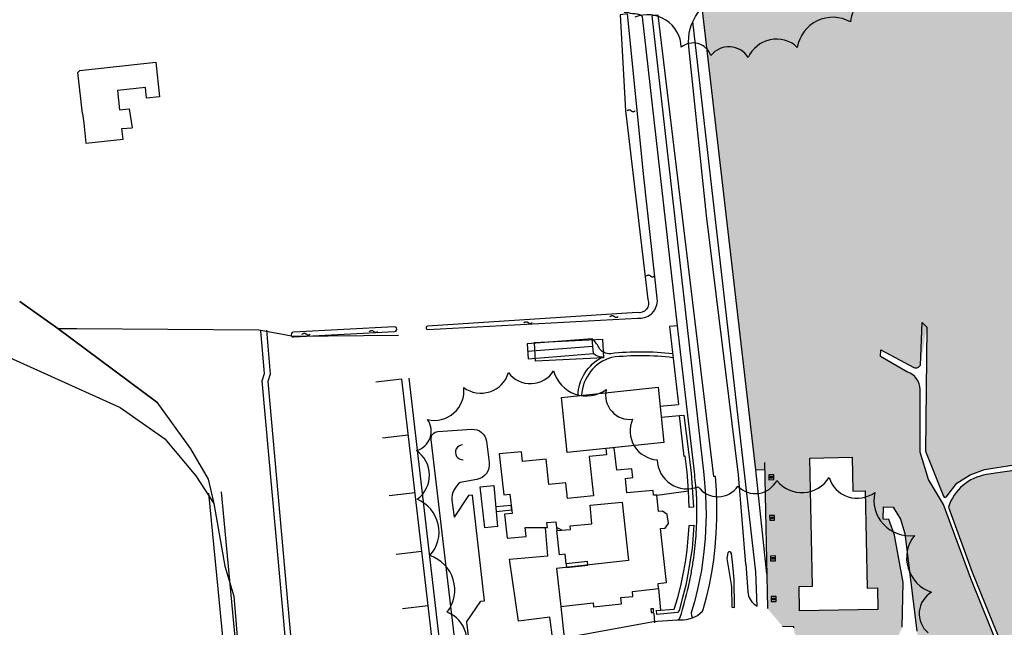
# Model space of a CAD drawing. Header units: metres. Extents: x 89795 to 94000, y 463250 to 466585.
# Tile 221 of 243: x 91617 to 91880, y 465627 to 465790. Entities that reach past the tile are written whole.
import ezdxf

# ---------------------------------------------------------------- set-up
doc = ezdxf.new("R2010")
doc.units = ezdxf.units.M
doc.layers.add('96.0_forest', color=71, linetype='Continuous')
doc.layers.add('XXX_Background', color=3, linetype='Continuous')
doc.layers.add('96.0_groen noord H', color=7, linetype='Continuous', true_color=0xb6b449)

msp = doc.modelspace()

# ---------------------------------------------------------------- hatches: boundary and pattern name
at = {"layer": '96.0_groen noord H'}
h = msp.add_hatch(color=256, dxfattribs=at)
edge = h.paths.add_edge_path()
edge.add_line((91816.19, 465669.59), (91813.83, 465669.47))
edge.add_line((91813.83, 465669.47), (91799.49, 465792.97))
edge.add_arc((91808.99, 465783.85), 13.17, 102.1708, 136.1658, ccw=False)
edge.add_line((91806.21, 465796.72), (91902.51, 465837.61))
edge.add_line((91902.51, 465837.61), (91926.25, 465848.86))
edge.add_line((91926.25, 465848.86), (91937, 465853.09))
edge.add_line((91937, 465853.09), (91955.18, 465857.7))
edge.add_line((91955.18, 465857.7), (91995.99, 465861.25))
edge.add_line((91995.99, 465861.25), (92028.47, 465863.67))
edge.add_line((92028.47, 465863.67), (92043.23, 465864.77))
edge.add_line((92043.23, 465864.77), (92043.3, 465863.74))
edge.add_line((92043.3, 465863.74), (92045.15, 465863.7))
edge.add_line((92045.15, 465863.7), (92053.97, 465861.72))
edge.add_line((92053.97, 465861.72), (92054.22, 465857.2))
edge.add_line((92054.22, 465857.2), (92054.52, 465851.99))
edge.add_line((92054.52, 465851.99), (92058.04, 465852.19))
edge.add_line((92058.04, 465852.19), (92058, 465852.79))
edge.add_line((92058, 465852.79), (92061.35, 465853.09))
edge.add_line((92061.35, 465853.09), (92061.4, 465852.47))
edge.add_line((92061.4, 465852.47), (92063.34, 465852.64))
edge.add_line((92063.34, 465852.64), (92063.18, 465854.59))
edge.add_line((92063.18, 465854.59), (92063.78, 465854.64))
edge.add_line((92063.78, 465854.64), (92065.57, 465854.86))
edge.add_line((92065.57, 465854.86), (92097.39, 465820.25))
edge.add_line((92097.39, 465820.25), (92109.29, 465811.24))
edge.add_arc((92108.3, 465810.3), 1.37, -46.5863, 43.414, ccw=False)
edge.add_line((92109.24, 465809.3), (92111.4, 465806.82))
edge.add_arc((92112.28, 465806.16), 1.1, 40.5704, 143.3503, ccw=False)
edge.add_line((92113.12, 465806.88), (92134.72, 465781.64))
edge.add_arc((92133.57, 465780.95), 1.35, -48.2155, 31.0464, ccw=False)
edge.add_line((92134.47, 465779.94), (92136.63, 465777.47))
edge.add_arc((92137.45, 465776.49), 1.27, 38.2441, 129.9229, ccw=False)
edge.add_line((92138.45, 465777.28), (92170.02, 465737.22))
edge.add_arc((92168.85, 465736.8), 1.24, -55.3215, 19.6197, ccw=False)
edge.add_line((92169.56, 465735.78), (92171.66, 465733.15))
edge.add_line((92171.66, 465733.15), (92171.67, 465733.15))
edge.add_line((92171.67, 465733.15), (92171.79, 465733.24))
edge.add_arc((92172.4, 465731.83), 1.53, 38.0822, 113.65, ccw=False)
edge.add_line((92173.61, 465732.78), (92199.85, 465699.29))
edge.add_line((92199.85, 465699.29), (92199.31, 465698.89))
edge.add_line((92199.31, 465698.89), (92210.32, 465685.61))
edge.add_line((92210.32, 465685.61), (92201.35, 465678.53))
edge.add_line((92201.35, 465678.53), (92196.59, 465678.59))
edge.add_line((92196.59, 465678.59), (92187.8, 465678.04))
edge.add_line((92187.8, 465678.04), (92186.7, 465679.77))
edge.add_line((92186.7, 465679.77), (92183.63, 465681.28))
edge.add_line((92183.63, 465681.28), (92181.38, 465681.49))
edge.add_arc((92176.14, 465681.61), 5.25, 271.7312, 358.7158, ccw=False)
edge.add_line((92176.3, 465676.36), (92084.7, 465673.6))
edge.add_arc((92080.77, 465655.49), 18.53, 77.7465, 135.0313)
edge.add_arc((92052.97, 465683.25), 20.76, 269.4039, 315.0313, ccw=False)
edge.add_line((92052.76, 465662.5), (92046.45, 465662.56))
edge.add_line((92046.45, 465662.56), (92035.41, 465661.24))
edge.add_line((92035.41, 465661.24), (92029.88, 465660.13))
edge.add_line((92029.88, 465660.13), (92027.56, 465660.46))
edge.add_line((92027.56, 465660.46), (92023.7, 465660.57))
edge.add_line((92023.7, 465660.57), (92019.72, 465659.8))
edge.add_line((92019.72, 465659.8), (92014.42, 465657.92))
edge.add_line((92014.42, 465657.92), (92012.54, 465656.15))
edge.add_line((92012.54, 465656.15), (92011.38, 465653.18))
edge.add_line((92011.38, 465653.18), (92011.58, 465650.3))
edge.add_line((92011.58, 465650.3), (92018.69, 465546.61))
edge.add_line((92018.69, 465546.61), (92018.17, 465544.18))
edge.add_line((92018.17, 465544.18), (91975.1, 465510.86))
edge.add_line((91975.1, 465510.86), (91964.16, 465500.99))
edge.add_line((91964.16, 465500.99), (91962.48, 465498.75))
edge.add_line((91962.48, 465498.75), (91961.3, 465496.01))
edge.add_line((91961.3, 465496.01), (91960.37, 465493.52))
edge.add_line((91960.37, 465493.52), (91959.72, 465490.54))
edge.add_line((91959.72, 465490.54), (91959.52, 465487.32))
edge.add_line((91959.52, 465487.32), (91958.91, 465483.9))
edge.add_line((91958.91, 465483.9), (91930.75, 465488.89))
edge.add_line((91930.75, 465488.89), (91910.73, 465490.39))
edge.add_arc((91910.92, 465493.66), 3.28, 178.7661, 266.7966, ccw=False)
edge.add_line((91907.64, 465493.73), (91907.87, 465504.23))
edge.add_line((91907.87, 465504.23), (91908.29, 465506.65))
edge.add_line((91908.29, 465506.65), (91909.63, 465510.08))
edge.add_line((91909.63, 465510.08), (91911.72, 465514.01))
edge.add_line((91911.72, 465514.01), (91913.63, 465516.07))
edge.add_line((91913.63, 465516.07), (91915.91, 465517.28))
edge.add_line((91915.91, 465517.28), (91914.06, 465520.89))
edge.add_arc((91917.11, 465522.78), 3.59, 97.1256, 211.7356, ccw=False)
edge.add_line((91916.67, 465526.34), (91919.5, 465526.7))
edge.add_line((91919.5, 465526.7), (91928.5, 465526.89))
edge.add_arc((91928.48, 465523.77), 3.12, 28.6325, 89.7134, ccw=False)
edge.add_arc((91955.83, 465538.7), 28.03, 208.6317, 226.0838)
edge.add_arc((91946.49, 465528.99), 14.56, 226.0838, 276.2575)
edge.add_line((91948.07, 465514.51), (91951.72, 465514.91))
edge.add_line((91951.72, 465514.91), (91961.48, 465516.37))
edge.add_line((91961.48, 465516.37), (91973.07, 465519.29))
edge.add_line((91973.07, 465519.29), (92002.79, 465538.5))
edge.add_arc((91989.85, 465548.67), 16.46, 321.866, 344.7632)
edge.add_arc((91972.12, 465553.5), 34.84, 344.7601, 368.4941)
edge.add_arc((91987.05, 465555.73), 19.74, 8.4939, 46.0665)
edge.add_arc((91991.13, 465559.96), 13.86, 46.0665, 93.5341)
edge.add_arc((91989.61, 465584.49), 10.71, 225.884, 273.5345, ccw=False)
edge.add_line((91982.16, 465576.8), (91979.53, 465579.35))
edge.add_line((91979.53, 465579.35), (91973.5, 465588.59))
edge.add_line((91973.5, 465588.59), (91975.04, 465589.63))
edge.add_line((91975.04, 465589.63), (91980.39, 465581.72))
edge.add_line((91980.39, 465581.72), (91993.32, 465590.47))
edge.add_line((91993.32, 465590.47), (91991.79, 465592.74))
edge.add_line((91991.79, 465592.74), (91992.39, 465595.83))
edge.add_line((91992.39, 465595.83), (92002.46, 465593.86))
edge.add_line((92002.46, 465593.86), (92010.11, 465599.01))
edge.add_line((92010.11, 465599.01), (92004.99, 465606.38))
edge.add_line((92004.99, 465606.38), (92008.3, 465608.61))
edge.add_line((92008.3, 465608.61), (92004.89, 465613.52))
edge.add_line((92004.89, 465613.52), (92008.16, 465615.73))
edge.add_line((92008.16, 465615.73), (92004.93, 465620.26))
edge.add_line((92004.93, 465620.26), (92011.53, 465624.71))
edge.add_line((92011.53, 465624.71), (92011.14, 465634.78))
edge.add_line((92011.14, 465634.78), (91996.26, 465643.78))
edge.add_line((91996.26, 465643.78), (91977.41, 465631.1))
edge.add_line((91977.41, 465631.1), (91975.44, 465621.03))
edge.add_line((91975.44, 465621.03), (91972.17, 465621.73))
edge.add_line((91972.17, 465621.73), (91969.33, 465625.92))
edge.add_line((91969.33, 465625.92), (91956.39, 465617.16))
edge.add_line((91956.39, 465617.16), (91961.83, 465609.14))
edge.add_line((91961.83, 465609.14), (91960.12, 465607.98))
edge.add_line((91960.12, 465607.98), (91961.21, 465606.27))
edge.add_line((91961.21, 465606.27), (91963.93, 465602.25))
edge.add_line((91963.93, 465602.25), (91953.93, 465595.48))
edge.add_line((91953.93, 465595.48), (91956.59, 465591.54))
edge.add_line((91956.59, 465591.54), (91955.56, 465590.85))
edge.add_line((91955.56, 465590.85), (91954.33, 465591.09))
edge.add_line((91954.33, 465591.09), (91954.1, 465589.9))
edge.add_line((91954.1, 465589.9), (91944.96, 465604.03))
edge.add_line((91944.96, 465604.03), (91946.39, 465604.96))
edge.add_line((91946.39, 465604.96), (91914.83, 465653.73))
edge.add_line((91914.83, 465653.73), (91894.01, 465640.26))
edge.add_line((91894.01, 465640.26), (91896.79, 465635.96))
edge.add_line((91896.79, 465635.96), (91879.29, 465623.11))
edge.add_line((91879.29, 465623.11), (91871.6, 465642.15))
edge.add_line((91871.6, 465642.15), (91865.26, 465659.5))
edge.add_arc((91877.29, 465655.72), 12.61, 98.3961, 162.5725, ccw=False)
edge.add_line((91875.45, 465668.2), (91899.3, 465671.72))
edge.add_line((91899.3, 465671.72), (91934.6, 465671.11))
edge.add_line((91934.6, 465671.11), (91933.72, 465665.61))
edge.add_line((91933.72, 465665.61), (91931.83, 465660.12))
edge.add_arc((91952.34, 465648.18), 23.73, 149.7901, 207.9136)
edge.add_line((91931.37, 465637.07), (91935.88, 465628.56))
edge.add_line((91935.88, 465628.56), (91942.05, 465620.11))
edge.add_line((91942.05, 465620.11), (91942.86, 465620.7))
edge.add_line((91942.86, 465620.7), (91932.21, 465637.7))
edge.add_arc((91965.13, 465647.93), 34.46, 160.0428, 197.2658, ccw=False)
edge.add_line((91932.73, 465659.69), (91934.81, 465665.43))
edge.add_line((91934.81, 465665.43), (91935.94, 465671.11))
edge.add_line((91935.94, 465671.11), (91971.81, 465671.11))
edge.add_line((91971.81, 465671.11), (92018.91, 465672.89))
edge.add_line((92018.91, 465672.89), (92066.09, 465681.54))
edge.add_line((92066.09, 465681.54), (92104.97, 465690.4))
edge.add_arc((92102.53, 465701.14), 11.02, 282.8358, 341.5652)
edge.add_line((92112.98, 465697.66), (92115.57, 465705.43))
edge.add_line((92115.57, 465705.43), (92114.43, 465739.55))
edge.add_line((92114.43, 465739.55), (92114.34, 465740.39))
edge.add_line((92114.34, 465740.39), (92122.51, 465742.83))
edge.add_line((92122.51, 465742.83), (92121.88, 465745.11))
edge.add_line((92121.88, 465745.11), (92115.28, 465742.85))
edge.add_arc((92114.32, 465745.64), 2.95, 213.2451, 288.9418, ccw=False)
edge.add_line((92111.85, 465744.02), (92104.66, 465754.98))
edge.add_line((92104.66, 465754.98), (92101.63, 465757.61))
edge.add_line((92101.63, 465757.61), (92072.15, 465771.42))
edge.add_line((92072.15, 465771.42), (92047.68, 465800.99))
edge.add_arc((92048.7, 465801.81), 1.31, 147.9954, 218.8112, ccw=False)
edge.add_line((92047.59, 465802.5), (92054.97, 465814.31))
edge.add_line((92054.97, 465814.31), (92055.29, 465815.84))
edge.add_line((92055.29, 465815.84), (92054.71, 465820.07))
edge.add_arc((92053.75, 465819.94), 0.968, 7.9252, 93.7322)
edge.add_line((92053.68, 465820.9), (92030.33, 465819.38))
edge.add_line((92030.33, 465819.38), (92016.36, 465818.05))
edge.add_arc((92016.32, 465818.49), 0.442, 133.3825, 275.4261, ccw=False)
edge.add_line((92016.01, 465818.82), (92024.02, 465826.39))
edge.add_line((92024.02, 465826.39), (92028.5, 465829.39))
edge.add_arc((92035.71, 465822.8), 9.78, 93.6458, 137.5803, ccw=False)
edge.add_line((92035.09, 465832.55), (92060.78, 465834.19))
edge.add_line((92060.78, 465834.19), (92060.69, 465835.69))
edge.add_line((92060.69, 465835.69), (92034.39, 465834.01))
edge.add_line((92034.39, 465834.01), (92031.17, 465832.93))
edge.add_line((92031.17, 465832.93), (92024.2, 465828.37))
edge.add_line((92024.2, 465828.37), (92015.48, 465820.37))
edge.add_arc((92015.21, 465820.65), 0.389, 185.461, 313.3838, ccw=False)
edge.add_line((92014.82, 465820.62), (92013.65, 465832.89))
edge.add_line((92013.65, 465832.89), (92012.16, 465832.75))
edge.add_line((92012.16, 465832.75), (92013.5, 465818.74))
edge.add_arc((92012.54, 465818.65), 0.96, -84.5685, 5.4609, ccw=False)
edge.add_line((92012.63, 465817.7), (91998.79, 465816.38))
edge.add_line((91998.79, 465816.38), (91971.95, 465816.03))
edge.add_arc((91971.97, 465814.53), 1.5, 90.7554, 179.2579)
edge.add_line((91970.47, 465814.55), (91969.93, 465773.26))
edge.add_line((91969.93, 465773.26), (91971.43, 465773.24))
edge.add_line((91971.43, 465773.24), (91971.95, 465813.47))
edge.add_arc((91973.04, 465813.46), 1.09, 90.7556, 179.2583, ccw=False)
edge.add_line((91973.03, 465814.55), (91998.94, 465814.89))
edge.add_line((91998.94, 465814.89), (92013.6, 465816.28))
edge.add_line((92013.6, 465816.28), (92013.73, 465800.4))
edge.add_line((92013.73, 465800.4), (92015.23, 465800.37))
edge.add_line((92015.23, 465800.37), (92015.87, 465816.5))
edge.add_line((92015.87, 465816.5), (92053.24, 465819.11))
edge.add_line((92053.24, 465819.11), (92053.58, 465814.91))
edge.add_line((92053.58, 465814.91), (92045.04, 465801.51))
edge.add_line((92045.04, 465801.51), (92029.62, 465794.65))
edge.add_line((92029.62, 465794.65), (92030.23, 465793.28))
edge.add_line((92030.23, 465793.28), (92045.63, 465800.13))
edge.add_arc((92045.98, 465799.34), 0.858, 38.8133, 113.9865, ccw=False)
edge.add_line((92046.64, 465799.88), (92069.19, 465771.85))
edge.add_line((92069.19, 465771.85), (92071.4, 465770.12))
edge.add_line((92071.4, 465770.12), (92100.46, 465756.51))
edge.add_line((92100.46, 465756.51), (92103.74, 465753.66))
edge.add_line((92103.74, 465753.66), (92111.89, 465741.22))
edge.add_arc((92111.48, 465740.96), 0.487, -78.6326, 33.2453, ccw=False)
edge.add_line((92111.58, 465740.48), (92101.52, 465738.45))
edge.add_line((92101.52, 465738.45), (92101.7, 465736.95))
edge.add_line((92101.7, 465736.95), (92102.44, 465737.06))
edge.add_line((92102.44, 465737.06), (92112.45, 465738.66))
edge.add_arc((92112.52, 465738.21), 0.455, 1.9094, 99.088, ccw=False)
edge.add_line((92112.97, 465738.23), (92113, 465737.46))
edge.add_line((92113, 465737.46), (92114.06, 465705.64))
edge.add_line((92114.06, 465705.64), (92112.05, 465699.63))
edge.add_arc((92100.36, 465703.53), 12.33, 282.8358, 341.5653, ccw=False)
edge.add_line((92103.1, 465691.51), (92096.8, 465690.07))
edge.add_arc((92096.68, 465690.59), 0.526, 190.7311, 282.8355, ccw=False)
edge.add_line((92096.16, 465690.49), (92094.85, 465697.44))
edge.add_line((92094.85, 465697.44), (92094.04, 465707.25))
edge.add_line((92094.04, 465707.25), (92092.46, 465706.82))
edge.add_line((92092.46, 465706.82), (92093.37, 465697.16))
edge.add_line((92093.37, 465697.16), (92094.54, 465691.02))
edge.add_arc((92093.12, 465690.72), 1.45, -78.2496, 11.8178, ccw=False)
edge.add_line((92093.41, 465689.3), (92043.62, 465678.95))
edge.add_arc((92043.54, 465679.34), 0.402, 163.9976, 280.3883, ccw=False)
edge.add_line((92043.16, 465679.45), (92043.37, 465680.21))
edge.add_line((92043.37, 465680.21), (92046.44, 465690.89))
edge.add_arc((92042.56, 465692), 4.04, 343.9944, 391.2183)
edge.add_line((92046.01, 465694.09), (92040.4, 465703.36))
edge.add_line((92040.4, 465703.36), (92039.11, 465702.58))
edge.add_line((92039.11, 465702.58), (92044.32, 465693.99))
edge.add_arc((92040.61, 465691.74), 4.33, -16.0055, 31.2185, ccw=False)
edge.add_line((92044.78, 465690.55), (92041.94, 465680.65))
edge.add_arc((92038.51, 465681.64), 3.57, 280.3842, 343.9945, ccw=False)
edge.add_line((92039.16, 465678.13), (92018.64, 465674.37))
edge.add_line((92018.64, 465674.37), (91980.6, 465672.94))
edge.add_arc((91980.49, 465675.75), 2.81, 191.2295, 272.1694, ccw=False)
edge.add_line((91977.74, 465675.2), (91977.19, 465677.95))
edge.add_line((91977.19, 465677.95), (91976.36, 465688.07))
edge.add_line((91976.36, 465688.07), (91974.92, 465686.85))
edge.add_line((91974.92, 465686.85), (91975.72, 465677.66))
edge.add_arc((91971.85, 465676.62), 4.01, -90.5619, 15.0239, ccw=False)
edge.add_line((91971.81, 465672.61), (91900.91, 465673.31))
edge.add_line((91900.91, 465673.31), (91893.53, 465672.44))
edge.add_arc((91893.5, 465672.7), 0.254, 158.052, 277.7643, ccw=False)
edge.add_line((91893.26, 465672.79), (91893.68, 465673.83))
edge.add_line((91893.68, 465673.83), (91898.71, 465686.31))
edge.add_line((91898.71, 465686.31), (91897.32, 465686.87))
edge.add_line((91897.32, 465686.87), (91891.63, 465672.77))
edge.add_arc((91890.55, 465673.23), 1.18, 278.8586, 336.9606, ccw=False)
edge.add_line((91890.73, 465672.06), (91874.91, 465669.6))
edge.add_line((91874.91, 465669.6), (91871.06, 465668.12))
edge.add_line((91871.06, 465668.12), (91867.45, 465665.95))
edge.add_line((91867.45, 465665.95), (91864.89, 465662.51))
edge.add_arc((91864.41, 465662.65), 0.5, 201.8198, 344.0962, ccw=False)
edge.add_line((91863.94, 465662.46), (91859.14, 465674.47))
edge.add_line((91859.14, 465674.47), (91859.47, 465707.64))
edge.add_line((91859.47, 465707.64), (91857.75, 465697.49))
edge.add_arc((91856.61, 465697.94), 1.22, 242.0726, 338.7606, ccw=False)
edge.add_line((91856.04, 465696.86), (91847.18, 465701.55))
edge.add_line((91847.18, 465701.55), (91847.1, 465699.75))
edge.add_line((91847.1, 465699.75), (91854.35, 465695.6))
edge.add_arc((91852.75, 465690.95), 4.91, 0.0106, 71.0407, ccw=False)
edge.add_line((91857.67, 465690.95), (91857.67, 465674.17))
edge.add_line((91857.67, 465674.17), (91859.92, 465666.88))
edge.add_line((91859.92, 465666.88), (91863.91, 465660.23))
edge.add_line((91863.91, 465660.23), (91871.2, 465640.44))
edge.add_line((91871.2, 465640.44), (91879.33, 465620.36))
edge.add_arc((91876, 465620.22), 3.33, -100.5286, 2.4541, ccw=False)
edge.add_line((91875.39, 465616.94), (91863.41, 465619.17))
edge.add_arc((91865.3, 465627.48), 8.53, 187.0881, 257.1869, ccw=False)
edge.add_line((91856.84, 465626.43), (91853.6, 465652.46))
edge.add_line((91853.6, 465652.46), (91852.46, 465656.29))
edge.add_line((91852.46, 465656.29), (91850.51, 465659.54))
edge.add_line((91850.51, 465659.54), (91847.89, 465659.58))
edge.add_line((91847.89, 465659.58), (91847.83, 465656.28))
edge.add_line((91847.83, 465656.28), (91849.36, 465656.26))
edge.add_line((91849.36, 465656.26), (91850.84, 465652.02))
edge.add_line((91850.84, 465652.02), (91853.12, 465639.35))
edge.add_line((91853.12, 465639.35), (91852.85, 465627.42))
edge.add_line((91852.85, 465627.42), (91852.05, 465625.45))
edge.add_line((91852.05, 465625.45), (91850.57, 465624.02))
edge.add_line((91850.57, 465624.02), (91848.55, 465623.56))
edge.add_line((91848.55, 465623.56), (91846.23, 465623.63))
edge.add_line((91846.23, 465623.63), (91826.74, 465624.17))
edge.add_line((91826.74, 465624.17), (91825.31, 465624.6))
edge.add_line((91825.31, 465624.6), (91824.17, 465625.75))
edge.add_line((91824.17, 465625.75), (91823.84, 465627.28))
edge.add_line((91823.84, 465627.28), (91823.84, 465627.63))
edge.add_line((91823.84, 465627.63), (91820.91, 465627.71))
edge.add_line((91820.91, 465627.71), (91816.89, 465632.45))
edge.add_line((91816.89, 465632.45), (91816.19, 465669.59))
edge.add_line((91816.19, 465669.59), (91816.19, 465669.59))
h.paths.add_polyline_path([(91828.22, 465672.6), (91839.53, 465672.85), (91839.69, 465663.8), (91842.98, 465663.85), (91843.51, 465637.87), (91846.33, 465637.95), (91846.41, 465632.22), (91825.49, 465631.86), (91825.37, 465638.33), (91828.93, 465638.39)], flags=16)
h.paths.add_polyline_path([(91939.34, 465820.2), (91938.48, 465821.69), (91935.35, 465819.89), (91934.26, 465821.79), (91942.58, 465826.57), (91937.21, 465835.93), (91931.93, 465832.9), (91930.77, 465834.91), (91924.94, 465831.57), (91927.48, 465827.15), (91926.85, 465826.79), (91929.04, 465822.99), (91931.45, 465824.38), (91935.21, 465817.83)], flags=16)
h.paths.add_polyline_path([(91951.03, 465854.17), (91951.39, 465850.89), (91942.13, 465848.53), (91927.87, 465843.83), (91916.15, 465838.65), (91899.75, 465831.16), (91845.84, 465807.98), (91831.61, 465800.66), (91830.28, 465804.04), (91878.7, 465824.67), (91917.09, 465842.04)], flags=16)
h.paths.add_polyline_path([(92048.4, 465862.02), (92050.08, 465861.75), (92050.06, 465858.91), (92045.05, 465858.12), (92029.49, 465857), (91958.42, 465852.26), (91956.91, 465852.28), (91955.5, 465853.38), (91955.66, 465854.95), (92038.24, 465861.64)], flags=16)
h.paths.add_polyline_path([(92092.54, 465810.35), (92091.93, 465817.34), (92091.55, 465817.3), (92091.34, 465819.79), (92083.77, 465819.13), (92083.86, 465818.15), (92078.07, 465817.64), (92078.95, 465807.5), (92079.04, 465807.51), (92085.06, 465808.03), (92084.92, 465809.69)], flags=16)
h.paths.add_polyline_path([(92128.1, 465760.97), (92125.57, 465758.98), (92122.51, 465762.89), (92125.04, 465764.87)], flags=16)
h.paths.add_polyline_path([(92141.21, 465767.64), (92133.23, 465761.37), (92132.27, 465762.6), (92129.81, 465760.67), (92125.98, 465765.54), (92127.47, 465766.7), (92126.69, 465767.7), (92127.68, 465768.47), (92128.41, 465767.54), (92133.63, 465771.65), (92135.07, 465769.82), (92137.81, 465771.97)], flags=16)
h.paths.add_polyline_path([(92136.8, 465734.59), (92143.94, 465734.59), (92143.94, 465728.11), (92136.77, 465728.11)], flags=16)
h.paths.add_polyline_path([(92165.66, 465723.74), (92165.62, 465725.22), (92164.58, 465725.88), (92164.55, 465727.18), (92160.21, 465727.1), (92160.09, 465729.07), (92149.89, 465728.7), (92149.98, 465724.27), (92153.53, 465724.24), (92153.56, 465723.39), (92149.91, 465723.21), (92149.95, 465716.47), (92152.57, 465716.53), (92152.59, 465716.28), (92159.48, 465716.42), (92159.54, 465716.17), (92161.13, 465714.67), (92163.18, 465714.66), (92164.73, 465716.36), (92164.64, 465723.07)], flags=16)

# ---------------------------------------------------------------- linework, layer by layer
at = {"layer": '96.0_forest'}
for points in [[(91848.26, 465795, 0.520567), (91839.08, 465789.14, 0.520567), (91824.88, 465782.36, 0.520567), (91811.79, 465779.61, 0.520567), (91801.78, 465780.19, 0.520567), (91793.89, 465782.39, 0.520567), (91781.48, 465790.41, 0.520567)], [(91734.63, 465618.7, 0.520567), (91731.33, 465631.43, 0.520567), (91726.72, 465646.56, 0.520567), (91723.33, 465661.61, 0.520567), (91723.15, 465674.62, 0.520567), (91726.11, 465682.92, 0.520567), (91735.77, 465691.49, 0.520567), (91747.72, 465695.45, 0.520567), (91759.78, 465695.9, 0.520567), (91773.83, 465690.91, 0.520567), (91780.88, 465683, 0.520567), (91787.43, 465672.17, 0.520567), (91798.4, 465664.98, 0.520567), (91809.03, 465665.15, 0.520567), (91819.41, 465666.65, 0.520567), (91833.39, 465667.46, 0.520567), (91845.55, 465663.44, 0.520567), (91856.15, 465651.96, 0.520567), (91860.73, 465636.79, 0.520567), (91859.8, 465625.97, 0.520567)]]:
    msp.add_lwpolyline(points, format="xyb", dxfattribs=at)
at = {"layer": 'XXX_Background'}
for p, q in [((91858.24, 465708.87), (91859.47, 465707.64)), ((91847.1, 465699.75), (91847.18, 465701.55))]:
    msp.add_line(p, q, dxfattribs=at)
for points in [[(91811.1, 465644.31), (91809.19, 465668.15), (91800.59, 465737.41), (91795.89, 465782.49, -0.382722), (91806.21, 465796.72), (91902.51, 465837.61), (91926.25, 465848.86), (91937, 465853.09), (91955.18, 465857.7), (91995.99, 465861.25), (92028.47, 465863.67), (92043.23, 465864.77), (92046, 465864.93), (92050.34, 465863.48), (92061.76, 465864.3, -0.388307), (92063.75, 465862.72)], [(91784.95, 465714.99, -0.608808), (91782.08, 465711.5), (91726.1, 465707.84, 1.009387), (91726.16, 465707.01), (91782.16, 465710, 0.433111), (91787.52, 465714.54), (91783.86, 465747.74), (91779.52, 465791.33), (91777.55, 465791.02), (91778.98, 465765.51), (91784.95, 465714.99)], [(91676.36, 465607.94), (91686.59, 465609.83, 0.386993), (91689.15, 465613.21), (91681.91, 465693.29), (91682.56, 465695.25), (91681.58, 465706.63)], [(91683.07, 465706.76), (91684.08, 465695.07), (91683.42, 465693.11), (91690.2, 465617.29, 0.461616), (91697.63, 465612.02), (91733.89, 465619.41)], [(91847.18, 465701.55), (91856.04, 465696.86, 0.448831), (91857.75, 465697.49), (91858.24, 465708.87)], [(91859.47, 465707.64), (91859.14, 465674.47), (91863.94, 465662.46, 0.715115), (91864.89, 465662.51), (91867.45, 465665.95), (91871.06, 465668.12), (91874.91, 465669.6), (91890.73, 465672.06, 0.259092), (91891.63, 465672.77), (91897.32, 465686.87)], [(91791.57, 465700.46, 0.057239), (91775.04, 465700.52, -0.311184), (91771.82, 465702.25, 0.088983), (91770.09, 465704.51)], [(91766.3, 465689.3, -0.272211), (91772.83, 465699.63, -0.201872), (91770.4, 465700.53)], [(91791.68, 465699.44, 0.057752), (91775.24, 465699.54, 0.314869), (91767.25, 465689.4)], [(91879.33, 465620.36), (91871.2, 465640.44), (91863.91, 465660.23), (91859.92, 465666.88), (91857.67, 465674.17), (91857.67, 465690.95, 0.320247), (91854.35, 465695.6), (91847.1, 465699.75)], [(91792.64, 465629.37, 0.326547), (91793.63, 465630.13, 0.008638), (91795.83, 465638.25, 0.023375), (91796.52, 465641.63, -0.004671), (91797.09, 465645.04, 0.023375), (91797.52, 465648.46, -0.004671), (91797.83, 465651.89, 0.023375), (91798, 465655.33, -0.002104), (91798.04, 465659.44, 0.032691), (91797.7, 465665.99, -0.011235), (91797.42, 465668.96), (91795.31, 465687.13)], [(91733.89, 465619.41), (91727.08, 465677.58, -0.429), (91728.86, 465679.72), (91737.94, 465680.32, -0.396357), (91741.84, 465677.11), (91742.57, 465671.43, -0.397773), (91739.28, 465666.91), (91734.86, 465666.09, 0.254182), (91732.62, 465661.42), (91733.18, 465656.82)], [(91735.49, 465676.16, 1), (91735.65, 465672.16, 1)], [(91899.3, 465671.72), (91875.45, 465668.2, 0.287579), (91865.26, 465659.5), (91871.6, 465642.15), (91880.29, 465620.65)], [(91667.59, 465663.26), (91672.87, 465609.36), (91674.65, 465556.58, -0.100675), (91673.11, 465547.43)], [(91673.34, 465534.25, 0.075062), (91678.1, 465557), (91676.11, 465609.58), (91671.06, 465663.58)], [(91852.85, 465627.42), (91853.12, 465639.35), (91850.84, 465652.02), (91849.36, 465656.26), (91847.83, 465656.28), (91847.89, 465659.58), (91850.51, 465659.54), (91852.46, 465656.29), (91853.6, 465652.46), (91856.84, 465626.43, 0.315773)], [(91811.1, 465644.31), (91811.63, 465636.98, 0.255051), (91814.13, 465633.1)], [(91736.54, 465628.76), (91737.07, 465624.42, 0.317981)]]:
    msp.add_lwpolyline(points, format="xyb", dxfattribs=at)
for points in [[(91761.65, 465624.46), (91786.43, 465628.98), (91787.53, 465629.02), (91792.86, 465629.4), (91794.45, 465629.42), (91795.28, 465629.53), (91796.89, 465629.92), (91798.26, 465630.56), (91799.53, 465631.74), (91799.77, 465632.14), (91800.65, 465635.42), (91801.42, 465638.73), (91802.05, 465642.07), (91802.56, 465645.43), (91802.95, 465648.81), (91803.23, 465652.51), (91803.39, 465656.36), (91803.41, 465660.21), (91803.29, 465664.06), (91803.03, 465667.73), (91802.54, 465667.67), (91802.45, 465668.4), (91787.71, 465790.97)], [(91792.9, 465707.96), (91783.5, 465790.55), (91783.05, 465790.91), (91782.21, 465791.25), (91781.54, 465791.35), (91780.86, 465791.3), (91780.3, 465791.44), (91779.53, 465791.67), (91778.64, 465791.71)], [(91787.71, 465790.97), (91786.04, 465790.8), (91799.95, 465668.22), (91800.4, 465662.75), (91800.55, 465657.48), (91800.28, 465651.12), (91799.95, 465647.71), (91799.27, 465642.61), (91798.21, 465637.58), (91797.38, 465634.25), (91796.7, 465631.93), (91796.57, 465631.26), (91796.61, 465630.58), (91796.68, 465630.3), (91796.83, 465630.12), (91797.03, 465630.01)], [(91813.83, 465669.47), (91799.49, 465792.97)], [(91814.13, 465633.1), (91813.83, 465642.25), (91796.97, 465789.23)], [(91633.9, 465764.69), (91632.72, 465775.68), (91633.22, 465776.2), (91653.5, 465778.37), (91654.49, 465769.17), (91651.05, 465768.8), (91650.75, 465771.63), (91643.25, 465770.83), (91643.8, 465765.64), (91646.38, 465765.91)], [(91633.9, 465764.69), (91634.26, 465762.06)], [(91646.38, 465765.91), (91647.17, 465760.83)], [(91779.39, 465765.36), (91779.44, 465765.42), (91779.49, 465765.47), (91779.55, 465765.52), (91779.62, 465765.56), (91779.68, 465765.6), (91779.76, 465765.62), (91779.83, 465765.65), (91779.91, 465765.66), (91779.98, 465765.66), (91780.06, 465765.66), (91780.13, 465765.65), (91780.21, 465765.63), (91780.28, 465765.6), (91780.35, 465765.57), (91780.41, 465765.53), (91780.47, 465765.48), (91780.53, 465765.43), (91780.58, 465765.38), (91780.63, 465765.34), (91780.69, 465765.3), (91780.75, 465765.26), (91780.81, 465765.24), (91780.88, 465765.22), (91780.95, 465765.2), (91781.02, 465765.2), (91781.08, 465765.2), (91781.15, 465765.21), (91781.22, 465765.22), (91781.29, 465765.24), (91781.35, 465765.27), (91781.41, 465765.31), (91781.47, 465765.35), (91781.52, 465765.39), (91781.57, 465765.44)], [(91634.26, 465762.06), (91634.83, 465756.74), (91644.77, 465757.81), (91644.47, 465760.64)], [(91644.47, 465760.64), (91647.17, 465760.83)], [(91784.51, 465721.23), (91784.56, 465721.29), (91784.62, 465721.35), (91784.68, 465721.39), (91784.74, 465721.44), (91784.81, 465721.47), (91784.88, 465721.5), (91784.95, 465721.52), (91785.03, 465721.53), (91785.1, 465721.54), (91785.18, 465721.53), (91785.26, 465721.52), (91785.33, 465721.51), (91785.4, 465721.48), (91785.47, 465721.45), (91785.54, 465721.41), (91785.6, 465721.36), (91785.65, 465721.31), (91785.7, 465721.26), (91785.75, 465721.21), (91785.81, 465721.17), (91785.87, 465721.14), (91785.93, 465721.11), (91786, 465721.09), (91786.07, 465721.08), (91786.14, 465721.07), (91786.21, 465721.07), (91786.28, 465721.08), (91786.34, 465721.09), (91786.41, 465721.12), (91786.47, 465721.15), (91786.53, 465721.18), (91786.59, 465721.22), (91786.64, 465721.27), (91786.69, 465721.32)], [(91617.16, 465714.43), (91627.32, 465707.28)], [(91653.82, 465687.6), (91627.32, 465707.28), (91617.16, 465714.43)], [(91774.86, 465710.4), (91774.91, 465710.46), (91774.97, 465710.51), (91775.03, 465710.56), (91775.09, 465710.6), (91775.16, 465710.64), (91775.23, 465710.67), (91775.3, 465710.69), (91775.38, 465710.7), (91775.45, 465710.7), (91775.53, 465710.7), (91775.61, 465710.69), (91775.68, 465710.67), (91775.75, 465710.64), (91775.82, 465710.61), (91775.89, 465710.57), (91775.95, 465710.52), (91776, 465710.47), (91776.05, 465710.42), (91776.1, 465710.38), (91776.16, 465710.34), (91776.22, 465710.3), (91776.28, 465710.28), (91776.35, 465710.26), (91776.42, 465710.24), (91776.49, 465710.24), (91776.56, 465710.24), (91776.63, 465710.25), (91776.69, 465710.26), (91776.76, 465710.28), (91776.82, 465710.31), (91776.88, 465710.35), (91776.94, 465710.39), (91776.99, 465710.43), (91777.04, 465710.49)], [(91627.32, 465707.28), (91632.39, 465707.25)], [(91627.32, 465707.28), (91653.82, 465687.6)], [(91632.39, 465707.25), (91681.06, 465706.9)], [(91681.06, 465706.9), (91686.51, 465705.88)], [(91710.57, 465706.4), (91710.62, 465706.45), (91710.68, 465706.51), (91710.73, 465706.56), (91710.8, 465706.6), (91710.87, 465706.63), (91710.94, 465706.66), (91711.01, 465706.68), (91711.09, 465706.7), (91711.16, 465706.7), (91711.24, 465706.7), (91711.32, 465706.69), (91711.39, 465706.67), (91711.46, 465706.64), (91711.53, 465706.61), (91711.59, 465706.57), (91711.66, 465706.52), (91711.71, 465706.47), (91711.76, 465706.42), (91711.81, 465706.37), (91711.87, 465706.33), (91711.93, 465706.3), (91711.99, 465706.27), (91712.06, 465706.25), (91712.13, 465706.24), (91712.2, 465706.23), (91712.27, 465706.23), (91712.34, 465706.24), (91712.4, 465706.26), (91712.47, 465706.28), (91712.53, 465706.31), (91712.59, 465706.34), (91712.65, 465706.38), (91712.7, 465706.43), (91712.75, 465706.48)], [(91751.89, 465708.76), (91751.93, 465708.82), (91751.99, 465708.88), (91752.05, 465708.92), (91752.11, 465708.97), (91752.18, 465709), (91752.25, 465709.03), (91752.32, 465709.05), (91752.4, 465709.06), (91752.48, 465709.07), (91752.55, 465709.06), (91752.63, 465709.05), (91752.7, 465709.03), (91752.77, 465709.01), (91752.84, 465708.98), (91752.91, 465708.94), (91752.97, 465708.89), (91753.02, 465708.84), (91753.07, 465708.79), (91753.12, 465708.74), (91753.18, 465708.7), (91753.24, 465708.67), (91753.31, 465708.64), (91753.37, 465708.62), (91753.44, 465708.61), (91753.51, 465708.6), (91753.58, 465708.6), (91753.65, 465708.61), (91753.72, 465708.62), (91753.78, 465708.65), (91753.85, 465708.68), (91753.91, 465708.71), (91753.96, 465708.75), (91754.01, 465708.8), (91754.06, 465708.85)], [(91795.31, 465687.13), (91792.9, 465707.96), (91790.73, 465707.76), (91793.1, 465686.96)], [(91686.51, 465705.88), (91690.18, 465705.19)], [(91690.18, 465705.19), (91718.33, 465705.45)], [(91692.6, 465705.68), (91692.65, 465705.74), (91692.7, 465705.79), (91692.76, 465705.84), (91692.82, 465705.88), (91692.89, 465705.92), (91692.96, 465705.95), (91693.04, 465705.97), (91693.11, 465705.98), (91693.19, 465705.98), (91693.26, 465705.98), (91693.34, 465705.97), (91693.41, 465705.95), (91693.49, 465705.93), (91693.56, 465705.89), (91693.62, 465705.85), (91693.68, 465705.81), (91693.74, 465705.75), (91693.78, 465705.7), (91693.84, 465705.66), (91693.89, 465705.62), (91693.95, 465705.58), (91694.02, 465705.56), (91694.09, 465705.54), (91694.15, 465705.52), (91694.22, 465705.52), (91694.29, 465705.52), (91694.36, 465705.53), (91694.43, 465705.54), (91694.49, 465705.56), (91694.56, 465705.59), (91694.62, 465705.63), (91694.67, 465705.67), (91694.73, 465705.71), (91694.77, 465705.77)], [(91753, 465699.18), (91770.4, 465700.53), (91770.09, 465704.51), (91752.69, 465703.16), (91753, 465699.18)], [(91752.85, 465701.17), (91770.25, 465702.52)], [(91614.48, 465699.53), (91643.98, 465686.11)], [(91720.89, 465619.65), (91727.68, 465621), (91719.24, 465693.73), (91712.31, 465692.92)], [(91729.96, 465618.61), (91721.23, 465693.96)], [(91643.98, 465686.11), (91655.9, 465677.76)], [(91653.82, 465687.6), (91662.76, 465675.08)], [(91788.2, 465686.5), (91793.1, 465686.96)], [(91788.51, 465683.53), (91793.44, 465683.98)], [(91793.44, 465683.98), (91794.54, 465684.08)], [(91794.68, 465673.06), (91793.44, 465683.98)], [(91794.54, 465684.08), (91796.57, 465668.65)], [(91655.9, 465677.76), (91664.25, 465667.92)], [(91714.05, 465678.06), (91720.97, 465678.87)], [(91662.76, 465675.08), (91667.53, 465667.03)], [(91794.91, 465673.1), (91794.68, 465673.06)], [(91795.46, 465668.87), (91794.91, 465673.1)], [(91816.15, 465671.42), (91816.89, 465632.45)], [(91664.25, 465667.92), (91669.02, 465660.47)], [(91664.25, 465667.92), (91669.02, 465660.47)], [(91795.85, 465663.97), (91795.46, 465668.87)], [(91796.57, 465668.65), (91797.19, 465659.54)], [(91816.73, 465641.71), (91813.83, 465669.47), (91816.19, 465669.59)], [(91667.53, 465667.03), (91669.02, 465660.47)], [(91715.85, 465662.64), (91722.79, 465663.45)], [(91736.54, 465628.76), (91740.3, 465634.37), (91741.36, 465634.49), (91738.1, 465662.73), (91737.04, 465662.6), (91733.18, 465656.82)], [(91787.35, 465662.7), (91795.86, 465663.84)], [(91796.02, 465659.39), (91795.85, 465663.97)], [(91669.02, 465660.47), (91672, 465643.77)], [(91748.45, 465659.96), (91744.31, 465659.59)], [(91744.31, 465659.59), (91744.43, 465658.3)], [(91748.59, 465658.67), (91748.45, 465659.96)], [(91797.19, 465659.54), (91796.02, 465659.39)], [(91748.59, 465658.67), (91744.43, 465658.3)], [(91759.58, 465624.1), (91758.77, 465630.13), (91750.44, 465629.05), (91748.03, 465645.6), (91758.28, 465646.55), (91757.59, 465654.02)], [(91761.99, 465653.36), (91760.57, 465654.1)], [(91795.96, 465654.6), (91797.21, 465654.73), (91796.8, 465648.48), (91795.67, 465641.65), (91795.08, 465638.72), (91794.15, 465635.04), (91793.34, 465631.92), (91792.85, 465631.34), (91787.38, 465630.88), (91787.3, 465631.87), (91792.03, 465632.3), (91792.94, 465635.38), (91793.74, 465638.5), (91794.42, 465641.64), (91794.98, 465644.8), (91795.43, 465647.99), (91795.75, 465651.19), (91795.95, 465654.39), (91795.96, 465654.6)], [(91763.14, 465644.36), (91762.89, 465646.98), (91761.37, 465646.81), (91760.67, 465653.24)], [(91717.7, 465646.93), (91724.58, 465647.73)], [(91672, 465643.77), (91674.38, 465635.72)], [(91674.38, 465635.72), (91676.28, 465611.93)], [(91787.83, 465637.76), (91788.35, 465631.97)], [(91719.39, 465632.48), (91726.25, 465633.28)], [(91761.67, 465632.95), (91762.56, 465624.62)], [(91786.79, 465628.64), (91786.66, 465631.24)], [(91820.91, 465627.71), (91823.84, 465627.63), (91823.84, 465627.28)]]:
    msp.add_lwpolyline(points, dxfattribs=at)
for points in [[(91690.39, 465704.98), (91717.28, 465706.41, 1.013287), (91717.2, 465707.68), (91690.28, 465706.25, 1.033755), (91690.39, 465704.98, -0.022332), (91690.39, 465704.98)], [(91807.31, 465638.13), (91807.38, 465632.77), (91808.13, 465632.72), (91807.97, 465640.1), (91807.65, 465644.06), (91807.29, 465647.15, 0.709541), (91806.32, 465647.36), (91806.08, 465645.79), (91807.25, 465638.84)]]:
    msp.add_lwpolyline(points, format="xyb", close=True, dxfattribs=at)
at = {"layer": 'XXX_Background', "ltscale": 5}
for points in [[(91754.67, 465703.53), (91772.87, 465704.44), (91773.13, 465699.4), (91754.93, 465698.49)], [(91763.38, 465674.14), (91761.85, 465688.84), (91787.68, 465691.53), (91789.2, 465676.83)]]:
    msp.add_lwpolyline(points, close=True, dxfattribs=at)
for points in [[(91760.54, 465643.09), (91761.67, 465632.95), (91770.34, 465633.92), (91770.45, 465632.89), (91777.95, 465633.72), (91777.77, 465635.34), (91780.97, 465635.69), (91780.83, 465636.98), (91787.83, 465637.76), (91787.67, 465639.15), (91789.96, 465639.41), (91788.36, 465653.78), (91789.61, 465653.92), (91790.43, 465655.11), (91790.15, 465657.56), (91788.86, 465658.45), (91787.84, 465658.33), (91787.35, 465662.7), (91786.5, 465662.69), (91786.38, 465663.98), (91779.34, 465663.33), (91778.98, 465667.21), (91780.94, 465667.4), (91780.72, 465669.75), (91776.64, 465669.38), (91775.98, 465675.41), (91773.73, 465675.22), (91773.92, 465673.47), (91769.27, 465673.04), (91770.42, 465662.5), (91763.5, 465661.86), (91763.04, 465665.99), (91758.53, 465665.57), (91757.79, 465672.33), (91751.51, 465671.75), (91751.23, 465674.31), (91745.26, 465673.76), (91746.46, 465662.83), (91748.12, 465662.98), (91748.68, 465657.8), (91746.68, 465657.61), (91747.38, 465651.24), (91752.41, 465651.71), (91752.15, 465654.12), (91758.13, 465654.07), (91757.99, 465655.38), (91760.41, 465655.61), (91760.67, 465653.24), (91764.3, 465653.57), (91764.19, 465654.55), (91770.01, 465655.09), (91769.55, 465660.05), (91778.1, 465660.85), (91779.83, 465645.24), (91760.54, 465643.09)], [(91828.22, 465672.6), (91839.53, 465672.85), (91839.69, 465663.8), (91842.98, 465663.85), (91843.51, 465637.87), (91846.33, 465637.95), (91846.41, 465632.22), (91825.49, 465631.86), (91825.37, 465638.33), (91828.93, 465638.39), (91828.22, 465672.6)]]:
    msp.add_lwpolyline(points, dxfattribs=at)
at = {"layer": 'XXX_Background'}
for points in [[(91817.3, 465666.85), (91818.61, 465666.87), (91818.6, 465668.18), (91817.28, 465668.17)], [(91817.73, 465667.29), (91817.72, 465667.73), (91818.16, 465667.74), (91818.17, 465667.3)], [(91741.39, 465654.01), (91740.2, 465664.94), (91743.78, 465665.27), (91744.8, 465654.33)], [(91817.51, 465656), (91818.82, 465656.01), (91818.81, 465657.33), (91817.49, 465657.32)], [(91817.94, 465656.44), (91817.94, 465656.88), (91818.38, 465656.89), (91818.38, 465656.45)], [(91817.72, 465645.15), (91819.04, 465645.17), (91819.02, 465646.48), (91817.71, 465646.47)], [(91818.16, 465645.59), (91818.15, 465646.03), (91818.59, 465646.04), (91818.6, 465645.6)], [(91763.14, 465644.36), (91763.24, 465643.39), (91768.95, 465644.03), (91768.84, 465645)], [(91817.92, 465634.3), (91819.24, 465634.32), (91819.22, 465635.63), (91817.91, 465635.62)], [(91818.35, 465634.74), (91818.35, 465635.18), (91818.79, 465635.19), (91818.79, 465634.75)], [(91785.8, 465631.35), (91786.49, 465631.38), (91786.45, 465632.38), (91785.76, 465632.35)]]:
    msp.add_lwpolyline(points, close=True, dxfattribs=at)

doc.saveas('drawing.dxf')
